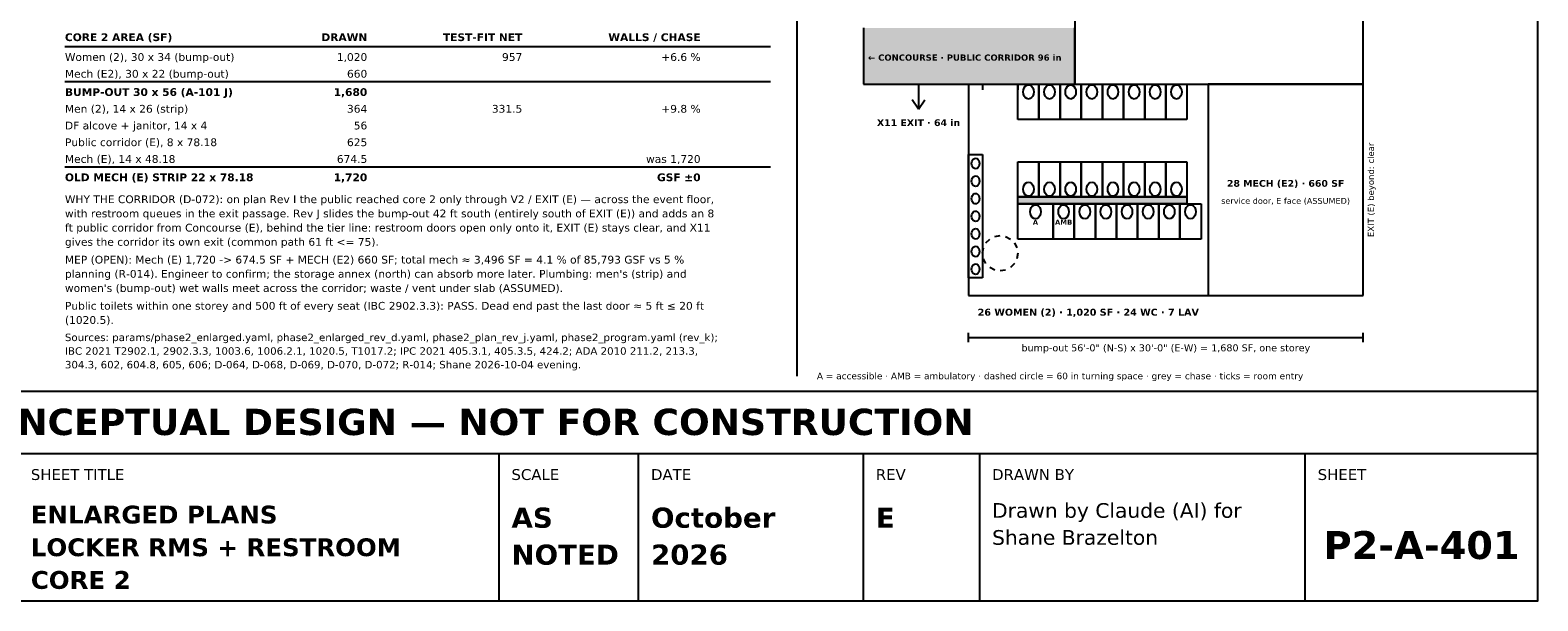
# Model space of a CAD drawing. Header units: inches. Extents: x 0.5 to 16.5, y 0.5 to 10.5.
# Tile 3 of 5: x 6.8 to 16.5, y 0.5 to 4.2. Entities that reach past the tile are written whole.
import ezdxf
from ezdxf.enums import TextEntityAlignment as Align

# ---------------------------------------------------------------- set-up
doc = ezdxf.new("R2010")
doc.units = ezdxf.units.IN
doc.header["$MEASUREMENT"] = 0
for name, color, linetype in [('A-ANNO-DIMS', 7, 'Continuous'), ('A-ANNO-TEXT', 7, 'Continuous'), ('A-CLER-ADA', 7, 'Continuous'), ('A-WALL', 7, 'Continuous'), ('A-WALL-PRTN', 7, 'Continuous'), ('G-ANNO-TABL', 7, 'Continuous'), ('G-ANNO-TTLB', 7, 'Continuous'), ('P-FIXT', 7, 'Continuous')]:
    doc.layers.add(name, color=color, linetype=linetype)
doc.styles.add('KS-BOLD', font='DejaVuSans-Bold.ttf')
doc.styles.add('KS-REG', font='DejaVuSans.ttf')

msp = doc.modelspace()

# ---------------------------------------------------------------- hatches: boundary and pattern name
at = {"layer": 'A-ANNO-TEXT', "true_color": 0xe3f1e6}
msp.add_hatch(color=7, dxfattribs=at).paths.add_polyline_path([(12.15, 4.1973), (12.15, 3.8336), (13.5136, 3.8336), (13.5136, 4.1973)])
at = {"layer": 'A-WALL-PRTN', "true_color": 0xd8d8d8}
msp.add_hatch(color=7, dxfattribs=at).paths.add_polyline_path([(13.1459, 3.1064), (14.2368, 3.1064), (14.2368, 3.0609), (13.1459, 3.0609)])

# ---------------------------------------------------------------- linework, layer by layer
at = {"layer": 'A-ANNO-DIMS'}
for p, q in [((12.8277, 2.17), (12.8277, 2.23)), ((12.8277, 2.2), (15.3732, 2.2)), ((15.3732, 2.17), (15.3732, 2.23))]:
    msp.add_line(p, q, dxfattribs=at)
at = {"layer": 'A-ANNO-TEXT'}
msp.add_line((11.72, 10.36), (11.72, 1.95), dxfattribs=at)
at = {"layer": 'A-CLER-ADA'}
for p, q in [((12.9403, 2.8095), (12.9655, 2.8347)), ((12.9972, 2.8508), (13.0323, 2.8564)), ((13.0674, 2.8508), (13.0991, 2.8347)), ((12.9186, 2.7427), (12.9242, 2.7778)), ((13.1242, 2.8095), (13.1403, 2.7778)), ((13.1459, 2.7427), (13.1403, 2.7076)), ((12.9403, 2.6759), (12.9242, 2.7076)), ((12.9972, 2.6347), (12.9655, 2.6508)), ((13.0674, 2.6347), (13.0323, 2.6291)), ((13.1242, 2.6759), (13.0991, 2.6508))]:
    msp.add_line(p, q, dxfattribs=at)
at = {"layer": 'A-WALL'}
for p, q in [((13.5136, 4.8336), (13.5136, 3.8336)), ((15.3732, 3.8336), (15.3732, 4.8336)), ((12.15, 4.1973), (12.15, 3.8336)), ((13.5136, 3.8336), (13.5136, 4.1973)), ((13.5136, 4.1973), (13.5136, 3.8336)), ((12.15, 3.8336), (13.5136, 3.8336)), ((12.15, 3.8336), (12.9186, 3.8336)), ((12.3841, 3.8336), (12.6268, 3.8336)), ((12.5055, 3.8336), (12.5055, 3.6736)), ((12.8277, 3.8336), (12.8277, 2.47)), ((12.9186, 3.8336), (12.9186, 3.7973)), ((13.1459, 3.8336), (15.3732, 3.8336)), ((13.1459, 3.8336), (13.1459, 3.7973)), ((13.5136, 3.8336), (15.3732, 3.8336)), ((14.3732, 3.8336), (14.3732, 2.47)), ((15.3732, 3.8336), (14.3732, 3.8336)), ((15.3732, 2.47), (15.3732, 3.8336)), ((15.3732, 2.47), (15.3732, 3.8336)), ((12.5055, 3.6736), (12.4655, 3.7336)), ((12.5055, 3.6736), (12.5455, 3.7336)), ((12.8277, 2.47), (15.3732, 2.47)), ((14.3732, 2.47), (15.3732, 2.47))]:
    msp.add_line(p, q, dxfattribs=at)
at = {"layer": 'A-WALL-PRTN'}
for p, q in [((13.1459, 3.8336), (13.2823, 3.8336)), ((13.1459, 3.6064), (13.1459, 3.8336)), ((13.2823, 3.8336), (13.2823, 3.6064)), ((13.2823, 3.8336), (13.4186, 3.8336)), ((13.2823, 3.6064), (13.2823, 3.8336)), ((13.4186, 3.8336), (13.4186, 3.6064)), ((13.4186, 3.8336), (13.555, 3.8336)), ((13.4186, 3.6064), (13.4186, 3.8336)), ((13.555, 3.8336), (13.555, 3.6064)), ((13.555, 3.8336), (13.6914, 3.8336)), ((13.555, 3.6064), (13.555, 3.8336)), ((13.6914, 3.8336), (13.6914, 3.6064)), ((13.6914, 3.8336), (13.8277, 3.8336)), ((13.6914, 3.6064), (13.6914, 3.8336)), ((13.8277, 3.8336), (13.8277, 3.6064)), ((13.8277, 3.8336), (13.9641, 3.8336)), ((13.8277, 3.6064), (13.8277, 3.8336)), ((13.9641, 3.8336), (13.9641, 3.6064)), ((13.9641, 3.8336), (14.1005, 3.8336)), ((13.9641, 3.6064), (13.9641, 3.8336)), ((14.1005, 3.8336), (14.1005, 3.6064)), ((14.1005, 3.8336), (14.2368, 3.8336)), ((14.1005, 3.6064), (14.1005, 3.8336)), ((14.2368, 3.8336), (14.2368, 3.6064)), ((13.2823, 3.6064), (13.1459, 3.6064)), ((13.4186, 3.6064), (13.2823, 3.6064)), ((13.555, 3.6064), (13.4186, 3.6064)), ((13.6914, 3.6064), (13.555, 3.6064)), ((13.8277, 3.6064), (13.6914, 3.6064)), ((13.9641, 3.6064), (13.8277, 3.6064)), ((14.1005, 3.6064), (13.9641, 3.6064)), ((14.2368, 3.6064), (14.1005, 3.6064)), ((13.1459, 3.3336), (13.2823, 3.3336)), ((13.1459, 3.1064), (13.1459, 3.3336)), ((13.2823, 3.3336), (13.2823, 3.1064)), ((13.2823, 3.3336), (13.4186, 3.3336)), ((13.2823, 3.1064), (13.2823, 3.3336)), ((13.4186, 3.3336), (13.4186, 3.1064)), ((13.4186, 3.3336), (13.555, 3.3336)), ((13.4186, 3.1064), (13.4186, 3.3336)), ((13.555, 3.3336), (13.555, 3.1064)), ((13.555, 3.3336), (13.6914, 3.3336)), ((13.555, 3.1064), (13.555, 3.3336)), ((13.6914, 3.3336), (13.6914, 3.1064)), ((13.6914, 3.3336), (13.8277, 3.3336)), ((13.6914, 3.1064), (13.6914, 3.3336)), ((13.8277, 3.3336), (13.8277, 3.1064)), ((13.8277, 3.3336), (13.9641, 3.3336)), ((13.8277, 3.1064), (13.8277, 3.3336)), ((13.9641, 3.3336), (13.9641, 3.1064)), ((13.9641, 3.3336), (14.1005, 3.3336)), ((13.9641, 3.1064), (13.9641, 3.3336)), ((14.1005, 3.3336), (14.1005, 3.1064)), ((14.1005, 3.3336), (14.2368, 3.3336)), ((14.1005, 3.1064), (14.1005, 3.3336)), ((14.2368, 3.3336), (14.2368, 3.1064)), ((13.2823, 3.1064), (13.1459, 3.1064)), ((13.1459, 3.0609), (13.3732, 3.0609)), ((13.1459, 2.8336), (13.1459, 3.0609)), ((13.4186, 3.1064), (13.2823, 3.1064)), ((13.3732, 3.0609), (13.3732, 2.8336)), ((13.3732, 3.0609), (13.5095, 3.0609)), ((13.3732, 2.8336), (13.3732, 3.0609)), ((13.555, 3.1064), (13.4186, 3.1064)), ((13.5095, 3.0609), (13.5095, 2.8336)), ((13.5095, 3.0609), (13.6459, 3.0609)), ((13.5095, 2.8336), (13.5095, 3.0609)), ((13.6914, 3.1064), (13.555, 3.1064)), ((13.6459, 3.0609), (13.6459, 2.8336)), ((13.6459, 3.0609), (13.7823, 3.0609)), ((13.6459, 2.8336), (13.6459, 3.0609)), ((13.8277, 3.1064), (13.6914, 3.1064)), ((13.7823, 3.0609), (13.7823, 2.8336)), ((13.7823, 3.0609), (13.9186, 3.0609)), ((13.7823, 2.8336), (13.7823, 3.0609)), ((13.9641, 3.1064), (13.8277, 3.1064)), ((13.9186, 3.0609), (13.9186, 2.8336)), ((13.9186, 3.0609), (14.055, 3.0609)), ((13.9186, 2.8336), (13.9186, 3.0609)), ((14.1005, 3.1064), (13.9641, 3.1064)), ((14.055, 3.0609), (14.055, 2.8336)), ((14.055, 3.0609), (14.1914, 3.0609)), ((14.055, 2.8336), (14.055, 3.0609)), ((14.2368, 3.1064), (14.1005, 3.1064)), ((14.1914, 3.0609), (14.1914, 2.8336)), ((14.1914, 3.0609), (14.3277, 3.0609)), ((14.1914, 2.8336), (14.1914, 3.0609)), ((14.3277, 3.0609), (14.3277, 2.8336)), ((13.3732, 2.8336), (13.1459, 2.8336)), ((13.5095, 2.8336), (13.3732, 2.8336)), ((13.6459, 2.8336), (13.5095, 2.8336)), ((13.7823, 2.8336), (13.6459, 2.8336)), ((13.9186, 2.8336), (13.7823, 2.8336)), ((14.055, 2.8336), (13.9186, 2.8336)), ((14.1914, 2.8336), (14.055, 2.8336)), ((14.3277, 2.8336), (14.1914, 2.8336))]:
    msp.add_line(p, q, dxfattribs=at)
msp.add_lwpolyline([(13.1459, 3.1064), (14.2368, 3.1064), (14.2368, 3.0609), (13.1459, 3.0609)], close=True, dxfattribs=at)
at = {"layer": 'G-ANNO-TABL'}
for p, q in [((7, 4.077), (11.55, 4.077)), ((7, 3.851), (11.55, 3.851)), ((7, 3.301), (11.55, 3.301))]:
    msp.add_line(p, q, dxfattribs=at)
at = {"layer": 'G-ANNO-TTLB'}
for p, q in [((0.5, 1.45), (16.5, 1.45)), ((9.8, 0.5), (9.8, 1.45)), ((10.7, 0.5), (10.7, 1.45)), ((12.15, 0.5), (12.15, 1.45)), ((12.9, 0.5), (12.9, 1.45)), ((15, 0.5), (15, 1.45))]:
    msp.add_line(p, q, dxfattribs=at)
for points in [[(0.5, 0.5), (16.5, 0.5), (16.5, 10.5), (0.5, 10.5)], [(0.5, 1.45), (16.5, 1.45), (16.5, 1.85), (0.5, 1.85)]]:
    msp.add_lwpolyline(points, close=True, dxfattribs=at)
at = {"layer": 'P-FIXT'}
for p, q in [((13.18, 3.7836), (13.1817, 3.7977)), ((13.1817, 3.7977), (13.1865, 3.8104)), ((13.1865, 3.8104), (13.1941, 3.8204)), ((13.1941, 3.8204), (13.2036, 3.8269)), ((13.2036, 3.8269), (13.2141, 3.8291)), ((13.2141, 3.8291), (13.2246, 3.8269)), ((13.2246, 3.8269), (13.2341, 3.8204)), ((13.2341, 3.8204), (13.2417, 3.8104)), ((13.2417, 3.8104), (13.2465, 3.7977)), ((13.2465, 3.7977), (13.2482, 3.7836)), ((13.3164, 3.7836), (13.318, 3.7977)), ((13.318, 3.7977), (13.3229, 3.8104)), ((13.3229, 3.8104), (13.3304, 3.8204)), ((13.3304, 3.8204), (13.3399, 3.8269)), ((13.3399, 3.8269), (13.3505, 3.8291)), ((13.3505, 3.8291), (13.361, 3.8269)), ((13.361, 3.8269), (13.3705, 3.8204)), ((13.3705, 3.8204), (13.378, 3.8104)), ((13.378, 3.8104), (13.3829, 3.7977)), ((13.3829, 3.7977), (13.3845, 3.7836)), ((13.4527, 3.7836), (13.4544, 3.7977)), ((13.4544, 3.7977), (13.4592, 3.8104)), ((13.4592, 3.8104), (13.4668, 3.8204)), ((13.4668, 3.8204), (13.4763, 3.8269)), ((13.4763, 3.8269), (13.4868, 3.8291)), ((13.4868, 3.8291), (13.4974, 3.8269)), ((13.4974, 3.8269), (13.5069, 3.8204)), ((13.5069, 3.8204), (13.5144, 3.8104)), ((13.5144, 3.8104), (13.5192, 3.7977)), ((13.5192, 3.7977), (13.5209, 3.7836)), ((13.5891, 3.7836), (13.5908, 3.7977)), ((13.5908, 3.7977), (13.5956, 3.8104)), ((13.5956, 3.8104), (13.6031, 3.8204)), ((13.6031, 3.8204), (13.6126, 3.8269)), ((13.6126, 3.8269), (13.6232, 3.8291)), ((13.6232, 3.8291), (13.6337, 3.8269)), ((13.6337, 3.8269), (13.6432, 3.8204)), ((13.6432, 3.8204), (13.6508, 3.8104)), ((13.6508, 3.8104), (13.6556, 3.7977)), ((13.6556, 3.7977), (13.6573, 3.7836)), ((13.7255, 3.7836), (13.7271, 3.7977)), ((13.7271, 3.7977), (13.732, 3.8104)), ((13.732, 3.8104), (13.7395, 3.8204)), ((13.7395, 3.8204), (13.749, 3.8269)), ((13.749, 3.8269), (13.7595, 3.8291)), ((13.7595, 3.8291), (13.7701, 3.8269)), ((13.7701, 3.8269), (13.7796, 3.8204)), ((13.7796, 3.8204), (13.7871, 3.8104)), ((13.7871, 3.8104), (13.792, 3.7977)), ((13.792, 3.7977), (13.7936, 3.7836)), ((13.8618, 3.7836), (13.8635, 3.7977)), ((13.8635, 3.7977), (13.8683, 3.8104)), ((13.8683, 3.8104), (13.8759, 3.8204)), ((13.8759, 3.8204), (13.8854, 3.8269)), ((13.8854, 3.8269), (13.8959, 3.8291)), ((13.8959, 3.8291), (13.9064, 3.8269)), ((13.9064, 3.8269), (13.9159, 3.8204)), ((13.9159, 3.8204), (13.9235, 3.8104)), ((13.9235, 3.8104), (13.9283, 3.7977)), ((13.9283, 3.7977), (13.93, 3.7836)), ((13.9982, 3.7836), (13.9999, 3.7977)), ((13.9999, 3.7977), (14.0047, 3.8104)), ((14.0047, 3.8104), (14.0122, 3.8204)), ((14.0122, 3.8204), (14.0217, 3.8269)), ((14.0217, 3.8269), (14.0323, 3.8291)), ((14.0323, 3.8291), (14.0428, 3.8269)), ((14.0428, 3.8269), (14.0523, 3.8204)), ((14.0523, 3.8204), (14.0599, 3.8104)), ((14.0599, 3.8104), (14.0647, 3.7977)), ((14.0647, 3.7977), (14.0664, 3.7836)), ((14.1345, 3.7836), (14.1362, 3.7977)), ((14.1362, 3.7977), (14.1411, 3.8104)), ((14.1411, 3.8104), (14.1486, 3.8204)), ((14.1486, 3.8204), (14.1581, 3.8269)), ((14.1581, 3.8269), (14.1686, 3.8291)), ((14.1686, 3.8291), (14.1792, 3.8269)), ((14.1792, 3.8269), (14.1887, 3.8204)), ((14.1887, 3.8204), (14.1962, 3.8104)), ((14.1962, 3.8104), (14.2011, 3.7977)), ((14.2011, 3.7977), (14.2027, 3.7836)), ((13.1817, 3.7696), (13.18, 3.7836)), ((13.1865, 3.7569), (13.1817, 3.7696)), ((13.1941, 3.7469), (13.1865, 3.7569)), ((13.2036, 3.7404), (13.1941, 3.7469)), ((13.2141, 3.7382), (13.2036, 3.7404)), ((13.2246, 3.7404), (13.2141, 3.7382)), ((13.2341, 3.7469), (13.2246, 3.7404)), ((13.2417, 3.7569), (13.2341, 3.7469)), ((13.2465, 3.7696), (13.2417, 3.7569)), ((13.2482, 3.7836), (13.2465, 3.7696)), ((13.318, 3.7696), (13.3164, 3.7836)), ((13.3229, 3.7569), (13.318, 3.7696)), ((13.3304, 3.7469), (13.3229, 3.7569)), ((13.3399, 3.7404), (13.3304, 3.7469)), ((13.3505, 3.7382), (13.3399, 3.7404)), ((13.361, 3.7404), (13.3505, 3.7382)), ((13.3705, 3.7469), (13.361, 3.7404)), ((13.378, 3.7569), (13.3705, 3.7469)), ((13.3829, 3.7696), (13.378, 3.7569)), ((13.3845, 3.7836), (13.3829, 3.7696)), ((13.4544, 3.7696), (13.4527, 3.7836)), ((13.4592, 3.7569), (13.4544, 3.7696)), ((13.4668, 3.7469), (13.4592, 3.7569)), ((13.4763, 3.7404), (13.4668, 3.7469)), ((13.4868, 3.7382), (13.4763, 3.7404)), ((13.4974, 3.7404), (13.4868, 3.7382)), ((13.5069, 3.7469), (13.4974, 3.7404)), ((13.5144, 3.7569), (13.5069, 3.7469)), ((13.5192, 3.7696), (13.5144, 3.7569)), ((13.5209, 3.7836), (13.5192, 3.7696)), ((13.5908, 3.7696), (13.5891, 3.7836)), ((13.5956, 3.7569), (13.5908, 3.7696)), ((13.6031, 3.7469), (13.5956, 3.7569)), ((13.6126, 3.7404), (13.6031, 3.7469)), ((13.6232, 3.7382), (13.6126, 3.7404)), ((13.6337, 3.7404), (13.6232, 3.7382)), ((13.6432, 3.7469), (13.6337, 3.7404)), ((13.6508, 3.7569), (13.6432, 3.7469)), ((13.6556, 3.7696), (13.6508, 3.7569)), ((13.6573, 3.7836), (13.6556, 3.7696)), ((13.7271, 3.7696), (13.7255, 3.7836)), ((13.732, 3.7569), (13.7271, 3.7696)), ((13.7395, 3.7469), (13.732, 3.7569)), ((13.749, 3.7404), (13.7395, 3.7469)), ((13.7595, 3.7382), (13.749, 3.7404)), ((13.7701, 3.7404), (13.7595, 3.7382)), ((13.7796, 3.7469), (13.7701, 3.7404)), ((13.7871, 3.7569), (13.7796, 3.7469)), ((13.792, 3.7696), (13.7871, 3.7569)), ((13.7936, 3.7836), (13.792, 3.7696)), ((13.8635, 3.7696), (13.8618, 3.7836)), ((13.8683, 3.7569), (13.8635, 3.7696)), ((13.8759, 3.7469), (13.8683, 3.7569)), ((13.8854, 3.7404), (13.8759, 3.7469)), ((13.8959, 3.7382), (13.8854, 3.7404)), ((13.9064, 3.7404), (13.8959, 3.7382)), ((13.9159, 3.7469), (13.9064, 3.7404)), ((13.9235, 3.7569), (13.9159, 3.7469)), ((13.9283, 3.7696), (13.9235, 3.7569)), ((13.93, 3.7836), (13.9283, 3.7696)), ((13.9999, 3.7696), (13.9982, 3.7836)), ((14.0047, 3.7569), (13.9999, 3.7696)), ((14.0122, 3.7469), (14.0047, 3.7569)), ((14.0217, 3.7404), (14.0122, 3.7469)), ((14.0323, 3.7382), (14.0217, 3.7404)), ((14.0428, 3.7404), (14.0323, 3.7382)), ((14.0523, 3.7469), (14.0428, 3.7404)), ((14.0599, 3.7569), (14.0523, 3.7469)), ((14.0647, 3.7696), (14.0599, 3.7569)), ((14.0664, 3.7836), (14.0647, 3.7696)), ((14.1362, 3.7696), (14.1345, 3.7836)), ((14.1411, 3.7569), (14.1362, 3.7696)), ((14.1486, 3.7469), (14.1411, 3.7569)), ((14.1581, 3.7404), (14.1486, 3.7469)), ((14.1686, 3.7382), (14.1581, 3.7404)), ((14.1792, 3.7404), (14.1686, 3.7382)), ((14.1887, 3.7469), (14.1792, 3.7404)), ((14.1962, 3.7569), (14.1887, 3.7469)), ((14.2011, 3.7696), (14.1962, 3.7569)), ((14.2027, 3.7836), (14.2011, 3.7696)), ((12.8277, 3.3791), (12.9186, 3.3791)), ((12.8277, 2.5836), (12.8277, 3.3791)), ((12.8482, 3.3223), (12.8494, 3.3328)), ((12.8494, 3.3117), (12.8482, 3.3223)), ((12.8494, 3.3328), (12.853, 3.3423)), ((12.853, 3.3022), (12.8494, 3.3117)), ((12.853, 3.3423), (12.8585, 3.3499)), ((12.8585, 3.3499), (12.8655, 3.3547)), ((12.8655, 3.3547), (12.8732, 3.3564)), ((12.8732, 3.3564), (12.8809, 3.3547)), ((12.8809, 3.3547), (12.8879, 3.3499)), ((12.8879, 3.3499), (12.8934, 3.3423)), ((12.8934, 3.3423), (12.897, 3.3328)), ((12.897, 3.3117), (12.8934, 3.3022)), ((12.897, 3.3328), (12.8982, 3.3223)), ((12.8982, 3.3223), (12.897, 3.3117)), ((12.9186, 3.3791), (12.9186, 2.5836)), ((12.8482, 3.2086), (12.8494, 3.2192)), ((12.8494, 3.2192), (12.853, 3.2287)), ((12.8585, 3.2947), (12.853, 3.3022)), ((12.853, 3.2287), (12.8585, 3.2362)), ((12.8655, 3.2899), (12.8585, 3.2947)), ((12.8585, 3.2362), (12.8655, 3.2411)), ((12.8732, 3.2882), (12.8655, 3.2899)), ((12.8655, 3.2411), (12.8732, 3.2427)), ((12.8809, 3.2899), (12.8732, 3.2882)), ((12.8732, 3.2427), (12.8809, 3.2411)), ((12.8879, 3.2947), (12.8809, 3.2899)), ((12.8809, 3.2411), (12.8879, 3.2362)), ((12.8934, 3.3022), (12.8879, 3.2947)), ((12.8879, 3.2362), (12.8934, 3.2287)), ((12.8934, 3.2287), (12.897, 3.2192)), ((12.897, 3.2192), (12.8982, 3.2086)), ((12.8494, 3.1981), (12.8482, 3.2086)), ((12.853, 3.1886), (12.8494, 3.1981)), ((12.8494, 3.1055), (12.853, 3.115)), ((12.8585, 3.1811), (12.853, 3.1886)), ((12.853, 3.115), (12.8585, 3.1226)), ((12.8655, 3.1762), (12.8585, 3.1811)), ((12.8585, 3.1226), (12.8655, 3.1274)), ((12.8732, 3.1745), (12.8655, 3.1762)), ((12.8655, 3.1274), (12.8732, 3.1291)), ((12.8809, 3.1762), (12.8732, 3.1745)), ((12.8732, 3.1291), (12.8809, 3.1274)), ((12.8879, 3.1811), (12.8809, 3.1762)), ((12.8809, 3.1274), (12.8879, 3.1226)), ((12.8934, 3.1886), (12.8879, 3.1811)), ((12.8879, 3.1226), (12.8934, 3.115)), ((12.897, 3.1981), (12.8934, 3.1886)), ((12.8934, 3.115), (12.897, 3.1055)), ((12.8982, 3.2086), (12.897, 3.1981)), ((13.18, 3.1564), (13.1817, 3.1704)), ((13.1817, 3.1423), (13.18, 3.1564)), ((13.1817, 3.1704), (13.1865, 3.1831)), ((13.1865, 3.1296), (13.1817, 3.1423)), ((13.1865, 3.1831), (13.1941, 3.1931)), ((13.1941, 3.1196), (13.1865, 3.1296)), ((13.1941, 3.1931), (13.2036, 3.1996)), ((13.2036, 3.1131), (13.1941, 3.1196)), ((13.2036, 3.1996), (13.2141, 3.2018)), ((13.2141, 3.1109), (13.2036, 3.1131)), ((13.2141, 3.2018), (13.2246, 3.1996)), ((13.2246, 3.1131), (13.2141, 3.1109)), ((13.2246, 3.1996), (13.2341, 3.1931)), ((13.2341, 3.1196), (13.2246, 3.1131)), ((13.2341, 3.1931), (13.2417, 3.1831)), ((13.2417, 3.1296), (13.2341, 3.1196)), ((13.2417, 3.1831), (13.2465, 3.1704)), ((13.2465, 3.1423), (13.2417, 3.1296)), ((13.2465, 3.1704), (13.2482, 3.1564)), ((13.2482, 3.1564), (13.2465, 3.1423)), ((13.3164, 3.1564), (13.318, 3.1704)), ((13.318, 3.1423), (13.3164, 3.1564)), ((13.318, 3.1704), (13.3229, 3.1831)), ((13.3229, 3.1296), (13.318, 3.1423)), ((13.3229, 3.1831), (13.3304, 3.1931)), ((13.3304, 3.1196), (13.3229, 3.1296)), ((13.3304, 3.1931), (13.3399, 3.1996)), ((13.3399, 3.1131), (13.3304, 3.1196)), ((13.3399, 3.1996), (13.3505, 3.2018)), ((13.3505, 3.1109), (13.3399, 3.1131)), ((13.3505, 3.2018), (13.361, 3.1996)), ((13.361, 3.1131), (13.3505, 3.1109)), ((13.361, 3.1996), (13.3705, 3.1931)), ((13.3705, 3.1196), (13.361, 3.1131)), ((13.3705, 3.1931), (13.378, 3.1831)), ((13.378, 3.1296), (13.3705, 3.1196)), ((13.378, 3.1831), (13.3829, 3.1704)), ((13.3829, 3.1423), (13.378, 3.1296)), ((13.3829, 3.1704), (13.3845, 3.1564)), ((13.3845, 3.1564), (13.3829, 3.1423)), ((13.4527, 3.1564), (13.4544, 3.1704)), ((13.4544, 3.1423), (13.4527, 3.1564)), ((13.4544, 3.1704), (13.4592, 3.1831)), ((13.4592, 3.1296), (13.4544, 3.1423)), ((13.4592, 3.1831), (13.4668, 3.1931)), ((13.4668, 3.1196), (13.4592, 3.1296)), ((13.4668, 3.1931), (13.4763, 3.1996)), ((13.4763, 3.1131), (13.4668, 3.1196)), ((13.4763, 3.1996), (13.4868, 3.2018)), ((13.4868, 3.1109), (13.4763, 3.1131)), ((13.4868, 3.2018), (13.4974, 3.1996)), ((13.4974, 3.1131), (13.4868, 3.1109)), ((13.4974, 3.1996), (13.5069, 3.1931)), ((13.5069, 3.1196), (13.4974, 3.1131)), ((13.5069, 3.1931), (13.5144, 3.1831)), ((13.5144, 3.1296), (13.5069, 3.1196)), ((13.5144, 3.1831), (13.5192, 3.1704)), ((13.5192, 3.1423), (13.5144, 3.1296)), ((13.5192, 3.1704), (13.5209, 3.1564)), ((13.5209, 3.1564), (13.5192, 3.1423)), ((13.5891, 3.1564), (13.5908, 3.1704)), ((13.5908, 3.1423), (13.5891, 3.1564)), ((13.5908, 3.1704), (13.5956, 3.1831)), ((13.5956, 3.1296), (13.5908, 3.1423)), ((13.5956, 3.1831), (13.6031, 3.1931)), ((13.6031, 3.1196), (13.5956, 3.1296)), ((13.6031, 3.1931), (13.6126, 3.1996)), ((13.6126, 3.1131), (13.6031, 3.1196)), ((13.6126, 3.1996), (13.6232, 3.2018)), ((13.6232, 3.1109), (13.6126, 3.1131)), ((13.6232, 3.2018), (13.6337, 3.1996)), ((13.6337, 3.1131), (13.6232, 3.1109)), ((13.6337, 3.1996), (13.6432, 3.1931)), ((13.6432, 3.1196), (13.6337, 3.1131)), ((13.6432, 3.1931), (13.6508, 3.1831)), ((13.6508, 3.1296), (13.6432, 3.1196)), ((13.6508, 3.1831), (13.6556, 3.1704)), ((13.6556, 3.1423), (13.6508, 3.1296)), ((13.6556, 3.1704), (13.6573, 3.1564)), ((13.6573, 3.1564), (13.6556, 3.1423)), ((13.7255, 3.1564), (13.7271, 3.1704)), ((13.7271, 3.1423), (13.7255, 3.1564)), ((13.7271, 3.1704), (13.732, 3.1831)), ((13.732, 3.1296), (13.7271, 3.1423)), ((13.732, 3.1831), (13.7395, 3.1931)), ((13.7395, 3.1196), (13.732, 3.1296)), ((13.7395, 3.1931), (13.749, 3.1996)), ((13.749, 3.1131), (13.7395, 3.1196)), ((13.749, 3.1996), (13.7595, 3.2018)), ((13.7595, 3.1109), (13.749, 3.1131)), ((13.7595, 3.2018), (13.7701, 3.1996)), ((13.7701, 3.1131), (13.7595, 3.1109)), ((13.7701, 3.1996), (13.7796, 3.1931)), ((13.7796, 3.1196), (13.7701, 3.1131)), ((13.7796, 3.1931), (13.7871, 3.1831)), ((13.7871, 3.1296), (13.7796, 3.1196)), ((13.7871, 3.1831), (13.792, 3.1704)), ((13.792, 3.1423), (13.7871, 3.1296)), ((13.792, 3.1704), (13.7936, 3.1564)), ((13.7936, 3.1564), (13.792, 3.1423)), ((13.8618, 3.1564), (13.8635, 3.1704)), ((13.8635, 3.1423), (13.8618, 3.1564)), ((13.8635, 3.1704), (13.8683, 3.1831)), ((13.8683, 3.1296), (13.8635, 3.1423)), ((13.8683, 3.1831), (13.8759, 3.1931)), ((13.8759, 3.1196), (13.8683, 3.1296)), ((13.8759, 3.1931), (13.8854, 3.1996)), ((13.8854, 3.1131), (13.8759, 3.1196)), ((13.8854, 3.1996), (13.8959, 3.2018)), ((13.8959, 3.1109), (13.8854, 3.1131)), ((13.8959, 3.2018), (13.9064, 3.1996)), ((13.9064, 3.1131), (13.8959, 3.1109)), ((13.9064, 3.1996), (13.9159, 3.1931)), ((13.9159, 3.1196), (13.9064, 3.1131)), ((13.9159, 3.1931), (13.9235, 3.1831)), ((13.9235, 3.1296), (13.9159, 3.1196)), ((13.9235, 3.1831), (13.9283, 3.1704)), ((13.9283, 3.1423), (13.9235, 3.1296)), ((13.9283, 3.1704), (13.93, 3.1564)), ((13.93, 3.1564), (13.9283, 3.1423)), ((13.9982, 3.1564), (13.9999, 3.1704)), ((13.9999, 3.1423), (13.9982, 3.1564)), ((13.9999, 3.1704), (14.0047, 3.1831)), ((14.0047, 3.1296), (13.9999, 3.1423)), ((14.0047, 3.1831), (14.0122, 3.1931)), ((14.0122, 3.1196), (14.0047, 3.1296)), ((14.0122, 3.1931), (14.0217, 3.1996)), ((14.0217, 3.1131), (14.0122, 3.1196)), ((14.0217, 3.1996), (14.0323, 3.2018)), ((14.0323, 3.1109), (14.0217, 3.1131)), ((14.0323, 3.2018), (14.0428, 3.1996)), ((14.0428, 3.1131), (14.0323, 3.1109)), ((14.0428, 3.1996), (14.0523, 3.1931)), ((14.0523, 3.1196), (14.0428, 3.1131)), ((14.0523, 3.1931), (14.0599, 3.1831)), ((14.0599, 3.1296), (14.0523, 3.1196)), ((14.0599, 3.1831), (14.0647, 3.1704)), ((14.0647, 3.1423), (14.0599, 3.1296)), ((14.0647, 3.1704), (14.0664, 3.1564)), ((14.0664, 3.1564), (14.0647, 3.1423)), ((14.1345, 3.1564), (14.1362, 3.1704)), ((14.1362, 3.1423), (14.1345, 3.1564)), ((14.1362, 3.1704), (14.1411, 3.1831)), ((14.1411, 3.1296), (14.1362, 3.1423)), ((14.1411, 3.1831), (14.1486, 3.1931)), ((14.1486, 3.1196), (14.1411, 3.1296)), ((14.1486, 3.1931), (14.1581, 3.1996)), ((14.1581, 3.1131), (14.1486, 3.1196)), ((14.1581, 3.1996), (14.1686, 3.2018)), ((14.1686, 3.1109), (14.1581, 3.1131)), ((14.1686, 3.2018), (14.1792, 3.1996)), ((14.1792, 3.1131), (14.1686, 3.1109)), ((14.1792, 3.1996), (14.1887, 3.1931)), ((14.1887, 3.1196), (14.1792, 3.1131)), ((14.1887, 3.1931), (14.1962, 3.1831)), ((14.1962, 3.1296), (14.1887, 3.1196)), ((14.1962, 3.1831), (14.2011, 3.1704)), ((14.2011, 3.1423), (14.1962, 3.1296)), ((14.2011, 3.1704), (14.2027, 3.1564)), ((14.2027, 3.1564), (14.2011, 3.1423)), ((12.8482, 3.095), (12.8494, 3.1055)), ((12.8494, 3.0845), (12.8482, 3.095)), ((12.853, 3.075), (12.8494, 3.0845)), ((12.8585, 3.0674), (12.853, 3.075)), ((12.8655, 3.0626), (12.8585, 3.0674)), ((12.8732, 3.0609), (12.8655, 3.0626)), ((12.8655, 3.0138), (12.8732, 3.0155)), ((12.8809, 3.0626), (12.8732, 3.0609)), ((12.8732, 3.0155), (12.8809, 3.0138)), ((12.8879, 3.0674), (12.8809, 3.0626)), ((12.8934, 3.075), (12.8879, 3.0674)), ((12.897, 3.0845), (12.8934, 3.075)), ((12.897, 3.1055), (12.8982, 3.095)), ((12.8982, 3.095), (12.897, 3.0845)), ((13.2255, 3.0109), (13.2271, 3.025)), ((13.2271, 3.025), (13.232, 3.0376)), ((13.232, 3.0376), (13.2395, 3.0477)), ((13.2395, 3.0477), (13.249, 3.0541)), ((13.249, 3.0541), (13.2595, 3.0564)), ((13.2595, 3.0564), (13.2701, 3.0541)), ((13.2701, 3.0541), (13.2796, 3.0477)), ((13.2796, 3.0477), (13.2871, 3.0376)), ((13.2871, 3.0376), (13.292, 3.025)), ((13.292, 3.025), (13.2936, 3.0109)), ((13.4073, 3.0109), (13.4089, 3.025)), ((13.4089, 3.025), (13.4138, 3.0376)), ((13.4138, 3.0376), (13.4213, 3.0477)), ((13.4213, 3.0477), (13.4308, 3.0541)), ((13.4308, 3.0541), (13.4414, 3.0564)), ((13.4414, 3.0564), (13.4519, 3.0541)), ((13.4519, 3.0541), (13.4614, 3.0477)), ((13.4614, 3.0477), (13.4689, 3.0376)), ((13.4689, 3.0376), (13.4738, 3.025)), ((13.4738, 3.025), (13.4755, 3.0109)), ((13.5436, 3.0109), (13.5453, 3.025)), ((13.5453, 3.025), (13.5501, 3.0376)), ((13.5501, 3.0376), (13.5577, 3.0477)), ((13.5577, 3.0477), (13.5672, 3.0541)), ((13.5672, 3.0541), (13.5777, 3.0564)), ((13.5777, 3.0564), (13.5883, 3.0541)), ((13.5883, 3.0541), (13.5978, 3.0477)), ((13.5978, 3.0477), (13.6053, 3.0376)), ((13.6053, 3.0376), (13.6101, 3.025)), ((13.6101, 3.025), (13.6118, 3.0109)), ((13.68, 3.0109), (13.6817, 3.025)), ((13.6817, 3.025), (13.6865, 3.0376)), ((13.6865, 3.0376), (13.6941, 3.0477)), ((13.6941, 3.0477), (13.7036, 3.0541)), ((13.7036, 3.0541), (13.7141, 3.0564)), ((13.7141, 3.0564), (13.7246, 3.0541)), ((13.7246, 3.0541), (13.7341, 3.0477)), ((13.7341, 3.0477), (13.7417, 3.0376)), ((13.7417, 3.0376), (13.7465, 3.025)), ((13.7465, 3.025), (13.7482, 3.0109)), ((13.8164, 3.0109), (13.818, 3.025)), ((13.818, 3.025), (13.8229, 3.0376)), ((13.8229, 3.0376), (13.8304, 3.0477)), ((13.8304, 3.0477), (13.8399, 3.0541)), ((13.8399, 3.0541), (13.8505, 3.0564)), ((13.8505, 3.0564), (13.861, 3.0541)), ((13.861, 3.0541), (13.8705, 3.0477)), ((13.8705, 3.0477), (13.878, 3.0376)), ((13.878, 3.0376), (13.8829, 3.025)), ((13.8829, 3.025), (13.8845, 3.0109)), ((13.9527, 3.0109), (13.9544, 3.025)), ((13.9544, 3.025), (13.9592, 3.0376)), ((13.9592, 3.0376), (13.9668, 3.0477)), ((13.9668, 3.0477), (13.9763, 3.0541)), ((13.9763, 3.0541), (13.9868, 3.0564)), ((13.9868, 3.0564), (13.9974, 3.0541)), ((13.9974, 3.0541), (14.0069, 3.0477)), ((14.0069, 3.0477), (14.0144, 3.0376)), ((14.0144, 3.0376), (14.0192, 3.025)), ((14.0192, 3.025), (14.0209, 3.0109)), ((14.0891, 3.0109), (14.0908, 3.025)), ((14.0908, 3.025), (14.0956, 3.0376)), ((14.0956, 3.0376), (14.1031, 3.0477)), ((14.1031, 3.0477), (14.1126, 3.0541)), ((14.1126, 3.0541), (14.1232, 3.0564)), ((14.1232, 3.0564), (14.1337, 3.0541)), ((14.1337, 3.0541), (14.1432, 3.0477)), ((14.1432, 3.0477), (14.1508, 3.0376)), ((14.1508, 3.0376), (14.1556, 3.025)), ((14.1556, 3.025), (14.1573, 3.0109)), ((14.2255, 3.0109), (14.2271, 3.025)), ((14.2271, 3.025), (14.232, 3.0376)), ((14.232, 3.0376), (14.2395, 3.0477)), ((14.2395, 3.0477), (14.249, 3.0541)), ((14.249, 3.0541), (14.2595, 3.0564)), ((14.2595, 3.0564), (14.2701, 3.0541)), ((14.2701, 3.0541), (14.2796, 3.0477)), ((14.2796, 3.0477), (14.2871, 3.0376)), ((14.2871, 3.0376), (14.292, 3.025)), ((14.292, 3.025), (14.2936, 3.0109)), ((12.8482, 2.9814), (12.8494, 2.9919)), ((12.8494, 2.9708), (12.8482, 2.9814)), ((12.8494, 2.9919), (12.853, 3.0014)), ((12.853, 2.9613), (12.8494, 2.9708)), ((12.853, 3.0014), (12.8585, 3.0089)), ((12.8585, 2.9538), (12.853, 2.9613)), ((12.8585, 3.0089), (12.8655, 3.0138)), ((12.8655, 2.9489), (12.8585, 2.9538)), ((12.8732, 2.9473), (12.8655, 2.9489)), ((12.8809, 2.9489), (12.8732, 2.9473)), ((12.8809, 3.0138), (12.8879, 3.0089)), ((12.8879, 2.9538), (12.8809, 2.9489)), ((12.8879, 3.0089), (12.8934, 3.0014)), ((12.8934, 2.9613), (12.8879, 2.9538)), ((12.8934, 3.0014), (12.897, 2.9919)), ((12.897, 2.9708), (12.8934, 2.9613)), ((12.897, 2.9919), (12.8982, 2.9814)), ((12.8982, 2.9814), (12.897, 2.9708)), ((13.2271, 2.9969), (13.2255, 3.0109)), ((13.232, 2.9842), (13.2271, 2.9969)), ((13.2395, 2.9741), (13.232, 2.9842)), ((13.249, 2.9677), (13.2395, 2.9741)), ((13.2595, 2.9655), (13.249, 2.9677)), ((13.2701, 2.9677), (13.2595, 2.9655)), ((13.2796, 2.9741), (13.2701, 2.9677)), ((13.2871, 2.9842), (13.2796, 2.9741)), ((13.292, 2.9969), (13.2871, 2.9842)), ((13.2936, 3.0109), (13.292, 2.9969)), ((13.4089, 2.9969), (13.4073, 3.0109)), ((13.4138, 2.9842), (13.4089, 2.9969)), ((13.4213, 2.9741), (13.4138, 2.9842)), ((13.4308, 2.9677), (13.4213, 2.9741)), ((13.4414, 2.9655), (13.4308, 2.9677)), ((13.4519, 2.9677), (13.4414, 2.9655)), ((13.4614, 2.9741), (13.4519, 2.9677)), ((13.4689, 2.9842), (13.4614, 2.9741)), ((13.4738, 2.9969), (13.4689, 2.9842)), ((13.4755, 3.0109), (13.4738, 2.9969)), ((13.5453, 2.9969), (13.5436, 3.0109)), ((13.5501, 2.9842), (13.5453, 2.9969)), ((13.5577, 2.9741), (13.5501, 2.9842)), ((13.5672, 2.9677), (13.5577, 2.9741)), ((13.5777, 2.9655), (13.5672, 2.9677)), ((13.5883, 2.9677), (13.5777, 2.9655)), ((13.5978, 2.9741), (13.5883, 2.9677)), ((13.6053, 2.9842), (13.5978, 2.9741)), ((13.6101, 2.9969), (13.6053, 2.9842)), ((13.6118, 3.0109), (13.6101, 2.9969)), ((13.6817, 2.9969), (13.68, 3.0109)), ((13.6865, 2.9842), (13.6817, 2.9969)), ((13.6941, 2.9741), (13.6865, 2.9842)), ((13.7036, 2.9677), (13.6941, 2.9741)), ((13.7141, 2.9655), (13.7036, 2.9677)), ((13.7246, 2.9677), (13.7141, 2.9655)), ((13.7341, 2.9741), (13.7246, 2.9677)), ((13.7417, 2.9842), (13.7341, 2.9741)), ((13.7465, 2.9969), (13.7417, 2.9842)), ((13.7482, 3.0109), (13.7465, 2.9969)), ((13.818, 2.9969), (13.8164, 3.0109)), ((13.8229, 2.9842), (13.818, 2.9969)), ((13.8304, 2.9741), (13.8229, 2.9842)), ((13.8399, 2.9677), (13.8304, 2.9741)), ((13.8505, 2.9655), (13.8399, 2.9677)), ((13.861, 2.9677), (13.8505, 2.9655)), ((13.8705, 2.9741), (13.861, 2.9677)), ((13.878, 2.9842), (13.8705, 2.9741)), ((13.8829, 2.9969), (13.878, 2.9842)), ((13.8845, 3.0109), (13.8829, 2.9969)), ((13.9544, 2.9969), (13.9527, 3.0109)), ((13.9592, 2.9842), (13.9544, 2.9969)), ((13.9668, 2.9741), (13.9592, 2.9842)), ((13.9763, 2.9677), (13.9668, 2.9741)), ((13.9868, 2.9655), (13.9763, 2.9677)), ((13.9974, 2.9677), (13.9868, 2.9655)), ((14.0069, 2.9741), (13.9974, 2.9677)), ((14.0144, 2.9842), (14.0069, 2.9741)), ((14.0192, 2.9969), (14.0144, 2.9842)), ((14.0209, 3.0109), (14.0192, 2.9969)), ((14.0908, 2.9969), (14.0891, 3.0109)), ((14.0956, 2.9842), (14.0908, 2.9969)), ((14.1031, 2.9741), (14.0956, 2.9842)), ((14.1126, 2.9677), (14.1031, 2.9741)), ((14.1232, 2.9655), (14.1126, 2.9677)), ((14.1337, 2.9677), (14.1232, 2.9655)), ((14.1432, 2.9741), (14.1337, 2.9677)), ((14.1508, 2.9842), (14.1432, 2.9741)), ((14.1556, 2.9969), (14.1508, 2.9842)), ((14.1573, 3.0109), (14.1556, 2.9969)), ((14.2271, 2.9969), (14.2255, 3.0109)), ((14.232, 2.9842), (14.2271, 2.9969)), ((14.2395, 2.9741), (14.232, 2.9842)), ((14.249, 2.9677), (14.2395, 2.9741)), ((14.2595, 2.9655), (14.249, 2.9677)), ((14.2701, 2.9677), (14.2595, 2.9655)), ((14.2796, 2.9741), (14.2701, 2.9677)), ((14.2871, 2.9842), (14.2796, 2.9741)), ((14.292, 2.9969), (14.2871, 2.9842)), ((14.2936, 3.0109), (14.292, 2.9969)), ((12.8482, 2.8677), (12.8494, 2.8783)), ((12.8494, 2.8572), (12.8482, 2.8677)), ((12.8494, 2.8783), (12.853, 2.8878)), ((12.853, 2.8477), (12.8494, 2.8572)), ((12.853, 2.8878), (12.8585, 2.8953)), ((12.8585, 2.8401), (12.853, 2.8477)), ((12.8585, 2.8953), (12.8655, 2.9001)), ((12.8655, 2.8353), (12.8585, 2.8401)), ((12.8655, 2.9001), (12.8732, 2.9018)), ((12.8732, 2.8336), (12.8655, 2.8353)), ((12.8732, 2.9018), (12.8809, 2.9001)), ((12.8809, 2.8353), (12.8732, 2.8336)), ((12.8809, 2.9001), (12.8879, 2.8953)), ((12.8879, 2.8401), (12.8809, 2.8353)), ((12.8879, 2.8953), (12.8934, 2.8878)), ((12.8934, 2.8477), (12.8879, 2.8401)), ((12.8934, 2.8878), (12.897, 2.8783)), ((12.897, 2.8572), (12.8934, 2.8477)), ((12.897, 2.8783), (12.8982, 2.8677)), ((12.8982, 2.8677), (12.897, 2.8572)), ((12.8482, 2.7541), (12.8494, 2.7646)), ((12.8494, 2.7436), (12.8482, 2.7541)), ((12.8494, 2.7646), (12.853, 2.7741)), ((12.853, 2.7341), (12.8494, 2.7436)), ((12.853, 2.7741), (12.8585, 2.7817)), ((12.8585, 2.7265), (12.853, 2.7341)), ((12.8585, 2.7817), (12.8655, 2.7865)), ((12.8655, 2.7217), (12.8585, 2.7265)), ((12.8655, 2.7865), (12.8732, 2.7882)), ((12.8732, 2.7882), (12.8809, 2.7865)), ((12.8809, 2.7865), (12.8879, 2.7817)), ((12.8879, 2.7265), (12.8809, 2.7217)), ((12.8879, 2.7817), (12.8934, 2.7741)), ((12.8934, 2.7341), (12.8879, 2.7265)), ((12.8934, 2.7741), (12.897, 2.7646)), ((12.897, 2.7436), (12.8934, 2.7341)), ((12.897, 2.7646), (12.8982, 2.7541)), ((12.8982, 2.7541), (12.897, 2.7436)), ((12.8482, 2.6405), (12.8494, 2.651)), ((12.8494, 2.6299), (12.8482, 2.6405)), ((12.8494, 2.651), (12.853, 2.6605)), ((12.853, 2.6204), (12.8494, 2.6299)), ((12.853, 2.6605), (12.8585, 2.668)), ((12.8585, 2.668), (12.8655, 2.6729)), ((12.8732, 2.72), (12.8655, 2.7217)), ((12.8655, 2.6729), (12.8732, 2.6745)), ((12.8809, 2.7217), (12.8732, 2.72)), ((12.8732, 2.6745), (12.8809, 2.6729)), ((12.8809, 2.6729), (12.8879, 2.668)), ((12.8879, 2.668), (12.8934, 2.6605)), ((12.8934, 2.6605), (12.897, 2.651)), ((12.897, 2.6299), (12.8934, 2.6204)), ((12.897, 2.651), (12.8982, 2.6405)), ((12.8982, 2.6405), (12.897, 2.6299)), ((12.9186, 2.5836), (12.8277, 2.5836)), ((12.8585, 2.6129), (12.853, 2.6204)), ((12.8655, 2.608), (12.8585, 2.6129)), ((12.8732, 2.6064), (12.8655, 2.608)), ((12.8809, 2.608), (12.8732, 2.6064)), ((12.8879, 2.6129), (12.8809, 2.608)), ((12.8934, 2.6204), (12.8879, 2.6129))]:
    msp.add_line(p, q, dxfattribs=at)

# ---------------------------------------------------------------- texts
at = {"layer": 'A-ANNO-DIMS', "style": 'KS-REG'}
msp.add_text('bump-out 56\'-0" (N-S) x 30\'-0" (E-W) = 1,680 SF, one storey', height=0.045, dxfattribs=at).set_placement((14.1005, 2.11), align=Align.CENTER)
at = {"layer": 'A-ANNO-TEXT'}
for s, height, style, p in [('← CONCOURSE · PUBLIC CORRIDOR 96 in', 0.04, 'KS-BOLD', (12.18, 3.9855)), ('WHY THE CORRIDOR (D-072): on plan Rev I the public reached core 2 only through V2 / EXIT (E) — across the event floor,', 0.05, 'KS-REG', (7, 3.0663)), ('with restroom queues in the exit passage. Rev J slides the bump-out 42 ft south (entirely south of EXIT (E)) and adds an 8', 0.05, 'KS-REG', (7, 2.9747)), ('ft public corridor from Concourse (E), behind the tier line: restroom doors open only onto it, EXIT (E) stays clear, and X11', 0.05, 'KS-REG', (7, 2.883)), ('gives the corridor its own exit (common path 61 ft <= 75).', 0.05, 'KS-REG', (7, 2.7913)), ('MEP (OPEN): Mech (E) 1,720 -> 674.5 SF + MECH (E2) 660 SF; total mech ≈ 3,496 SF = 4.1 % of 85,793 GSF vs 5 %', 0.05, 'KS-REG', (7, 2.6767)), ("planning (R-014). Engineer to confirm; the storage annex (north) can absorb more later. Plumbing: men's (strip) and", 0.05, 'KS-REG', (7, 2.5851)), ("women's (bump-out) wet walls meet across the corridor; waste / vent under slab (ASSUMED).", 0.05, 'KS-REG', (7, 2.4934)), ('Public toilets within one storey and 500 ft of every seat (IBC 2902.3.3): PASS. Dead end past the last door ≈ 5 ft ≤ 20 ft', 0.05, 'KS-REG', (7, 2.3788)), ('(1020.5).', 0.05, 'KS-REG', (7, 2.2872)), ('Sources: params/phase2_enlarged.yaml, phase2_enlarged_rev_d.yaml, phase2_plan_rev_j.yaml, phase2_program.yaml (rev_k);', 0.048, 'KS-REG', (7, 2.1762)), ('304.3, 602, 604.8, 605, 606; D-064, D-068, D-069, D-070, D-072; R-014; Shane 2026-10-04 evening.', 0.048, 'KS-REG', (7, 2.0002)), ('IBC 2021 T2902.1, 2902.3.3, 1003.6, 1006.2.1, 1020.5, T1017.2; IPC 2021 405.3.1, 405.3.5, 424.2; ADA 2010 211.2, 213.3,', 0.048, 'KS-REG', (7, 2.0882)), ('A = accessible · AMB = ambulatory · dashed circle = 60 in turning space · grey = chase · ticks = room entry', 0.042, 'KS-REG', (11.85, 1.93))]:
    msp.add_text(s, height=height, dxfattribs=dict(at, style=style)).set_placement(p)
for s, height, style, p in [('X11 EXIT · 64 in', 0.044, 'KS-BOLD', (12.5055, 3.5636)), ('28 MECH (E2) · 660 SF', 0.044, 'KS-BOLD', (14.8732, 3.1718)), ('service door, E face (ASSUMED)', 0.038, 'KS-REG', (14.8732, 3.0618)), ('A', 0.032, 'KS-BOLD', (13.2595, 2.9273)), ('AMB', 0.032, 'KS-BOLD', (13.4414, 2.9273)), ('26 WOMEN (2) · 1,020 SF · 24 WC · 7 LAV', 0.045, 'KS-BOLD', (13.6005, 2.34))]:
    msp.add_text(s, height=height, dxfattribs=dict(at, style=style)).set_placement(p, align=Align.CENTER)
at = {"layer": 'A-ANNO-TEXT', "style": 'KS-REG'}
msp.add_text('EXIT (E) beyond: clear', height=0.04, rotation=90, dxfattribs=at).set_placement((15.4432, 3.1518), align=Align.CENTER)
at = {"layer": 'G-ANNO-TABL'}
for s, style, p in [('CORE 2 AREA (SF)', 'KS-BOLD', (7, 4.112)), ('Women (2), 30 x 34 (bump-out)', 'KS-REG', (7, 3.984)), ('Mech (E2), 30 x 22 (bump-out)', 'KS-REG', (7, 3.876)), ('BUMP-OUT 30 x 56 (A-101 J)', 'KS-BOLD', (7, 3.758)), ('Men (2), 14 x 26 (strip)', 'KS-REG', (7, 3.65)), ('DF alcove + janitor, 14 x 4', 'KS-REG', (7, 3.542)), ('Public corridor (E), 8 x 78.18', 'KS-REG', (7, 3.434)), ('Mech (E), 14 x 48.18', 'KS-REG', (7, 3.326)), ('OLD MECH (E) STRIP 22 x 78.18', 'KS-BOLD', (7, 3.208))]:
    msp.add_text(s, height=0.05, dxfattribs=dict(at, style=style)).set_placement(p)
for s, style, p in [('DRAWN', 'KS-BOLD', (8.95, 4.112)), ('TEST-FIT NET', 'KS-BOLD', (9.95, 4.112)), ('WALLS / CHASE', 'KS-BOLD', (11.1, 4.112)), ('1,020', 'KS-REG', (8.95, 3.984)), ('957', 'KS-REG', (9.95, 3.984)), ('+6.6 %', 'KS-REG', (11.1, 3.984)), ('660', 'KS-REG', (8.95, 3.876)), ('1,680', 'KS-BOLD', (8.95, 3.758)), ('364', 'KS-REG', (8.95, 3.65)), ('331.5', 'KS-REG', (9.95, 3.65)), ('+9.8 %', 'KS-REG', (11.1, 3.65)), ('56', 'KS-REG', (8.95, 3.542)), ('625', 'KS-REG', (8.95, 3.434)), ('674.5', 'KS-REG', (8.95, 3.326)), ('was 1,720', 'KS-REG', (11.1, 3.326)), ('1,720', 'KS-BOLD', (8.95, 3.208)), ('GSF ±0', 'KS-BOLD', (11.1, 3.208))]:
    msp.add_text(s, height=0.05, dxfattribs=dict(at, style=style)).set_placement(p, align=Align.RIGHT)
at = {"layer": 'G-ANNO-TTLB', "style": 'KS-BOLD'}
for s, height, p in [('PRELIMINARY — CONCEPTUAL DESIGN — NOT FOR CONSTRUCTION', 0.17, (8.5, 1.57)), ('P2-A-401', 0.18, (15.75, 0.77))]:
    msp.add_text(s, height=height, dxfattribs=at).set_placement(p, align=Align.CENTER)
at = {"layer": 'G-ANNO-TTLB'}
for s, height, style, p in [('SHEET TITLE', 0.07, 'KS-REG', (6.78, 1.28)), ('SCALE', 0.07, 'KS-REG', (9.88, 1.28)), ('DATE', 0.07, 'KS-REG', (10.78, 1.28)), ('REV', 0.07, 'KS-REG', (12.23, 1.28)), ('DRAWN BY', 0.07, 'KS-REG', (12.98, 1.28)), ('SHEET', 0.07, 'KS-REG', (15.08, 1.28)), ('ENLARGED PLANS', 0.115, 'KS-BOLD', (6.78, 0.9992)), ('AS', 0.13, 'KS-BOLD', (9.88, 0.9717)), ('October', 0.13, 'KS-BOLD', (10.78, 0.9717)), ('E', 0.13, 'KS-BOLD', (12.23, 0.9717)), ('Drawn by Claude (AI) for', 0.095, 'KS-REG', (12.98, 1.0358)), ('LOCKER RMS + RESTROOM', 0.115, 'KS-BOLD', (6.78, 0.7883)), ('Shane Brazelton', 0.095, 'KS-REG', (12.98, 0.8617)), ('NOTED', 0.13, 'KS-BOLD', (9.88, 0.7333)), ('2026', 0.13, 'KS-BOLD', (10.78, 0.7333)), ('CORE 2', 0.115, 'KS-BOLD', (6.78, 0.5775))]:
    msp.add_text(s, height=height, dxfattribs=dict(at, style=style)).set_placement(p)

doc.saveas('drawing.dxf')
